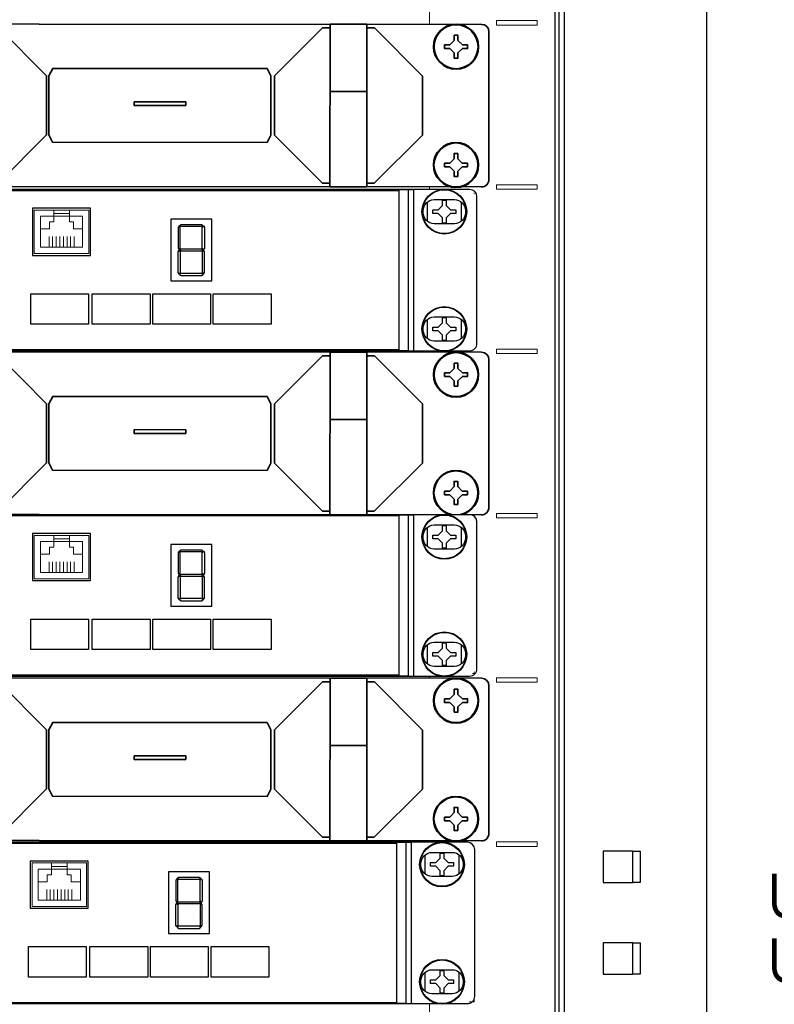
# Model space of a CAD drawing. Header units: millimetres. Extents: x 284 to 42354, y 172 to 67105.
# Tile 13 of 43: x 10225 to 12574, y 15155 to 18220. Entities that reach past the tile are written whole.
import ezdxf
from ezdxf.enums import TextEntityAlignment as Align

# ---------------------------------------------------------------- set-up
doc = ezdxf.new("R2010")
doc.units = ezdxf.units.MM
for name, color, linetype, lineweight in [('2DE_BKT_pp', 7, 'Continuous', 35), ('2DE_OBJ_BKT-pp', 93, 'Continuous', 25), ('2DE_TXT', 53, 'Continuous', 15), ('CP_DETAL', 33, 'Continuous', 9)]:
    doc.layers.add(name, color=color, linetype=linetype, lineweight=lineweight)
doc.layers.add('CP_WIPEOUT', color=7, linetype='Continuous')
doc.styles.add('CP_ATTR', font='ARIAL.TTF')

# ---------------------------------------------------------------- blocks, each defined once
blk = doc.blocks.new('2d_bkt_switchward_1_08_52m2dvd')
for points in [[(560, 1940.5), (560, 49.5), (600, 49.5), (600, 1940.5), (560, 1940.5)], [(559, 60), (559, 1930), (559, 1930)], [(561.5, 49.55), (561.5, 1931.51), (561.5, 1931.51)], [(580, 1081.5), (572, 1081.5), (572, 1073), (580, 1073), (580, 1081.5), (582, 1081.5), (582, 1073), (580, 1073)], [(580, 1056.75), (572, 1056.75), (572, 1048.25), (580, 1048.25), (580, 1056.75), (582, 1056.75), (582, 1048.25), (580, 1048.25)]]:
    blk.add_lwpolyline(points)
at = {"layer": 'CP_DETAL'}
for points in [[(525, 60), (525, 1930), (525, 1930)], [(543.1, 1306.25), (554.1, 1306.25), (554.1, 1305.05), (543.1, 1305.05), (543.1, 1306.25)], [(527.9, 1294.7), (537.1, 1294.7), (537.1, 1303.9), (527.9, 1303.9), (527.9, 1294.7)], [(527.9, 1278.83), (537.1, 1278.83), (537.1, 1288.02), (527.9, 1288.02), (527.9, 1278.83)], [(527.9, 1262.95), (537.1, 1262.95), (537.1, 1272.15), (527.9, 1272.15), (527.9, 1262.95)], [(543.1, 1261.8), (554.1, 1261.8), (554.1, 1260.6), (543.1, 1260.6), (543.1, 1261.8)], [(527.9, 1250.25), (537.1, 1250.25), (537.1, 1259.45), (527.9, 1259.45), (527.9, 1250.25)], [(527.9, 1234.38), (537.1, 1234.38), (537.1, 1243.58), (527.9, 1243.58), (527.9, 1234.38)], [(527.9, 1218.5), (537.1, 1218.5), (537.1, 1227.7), (527.9, 1227.7), (527.9, 1218.5)], [(527.9, 1205.8), (537.1, 1205.8), (537.1, 1215), (527.9, 1215), (527.9, 1205.8)], [(543.1, 1217.35), (554.1, 1217.35), (554.1, 1216.15), (543.1, 1216.15), (543.1, 1217.35)], [(527.9, 1189.93), (537.1, 1189.93), (537.1, 1199.13), (527.9, 1199.13), (527.9, 1189.93)], [(527.9, 1174.05), (537.1, 1174.05), (537.1, 1183.25), (527.9, 1183.25), (527.9, 1174.05)], [(543.1, 1172.9), (554.1, 1172.9), (554.1, 1171.7), (543.1, 1171.7), (543.1, 1172.9)], [(527.9, 1161.35), (537.1, 1161.35), (537.1, 1170.55), (527.9, 1170.55), (527.9, 1161.35)], [(527.9, 1145.48), (537.1, 1145.48), (537.1, 1154.68), (527.9, 1154.68), (527.9, 1145.48)], [(527.9, 1129.6), (537.1, 1129.6), (537.1, 1138.8), (527.9, 1138.8), (527.9, 1129.6)], [(543.1, 1128.45), (554.1, 1128.45), (554.1, 1127.25), (543.1, 1127.25), (543.1, 1128.45)], [(527.9, 1116.9), (537.1, 1116.9), (537.1, 1126.1), (527.9, 1126.1), (527.9, 1116.9)], [(527.9, 1101.03), (537.1, 1101.03), (537.1, 1110.23), (527.9, 1110.23), (527.9, 1101.03)], [(527.9, 1085.15), (537.1, 1085.15), (537.1, 1094.35), (527.9, 1094.35), (527.9, 1085.15)], [(543.1, 1084), (554.1, 1084), (554.1, 1082.8), (543.1, 1082.8), (543.1, 1084)], [(527.9, 1072.45), (537.1, 1072.45), (537.1, 1081.65), (527.9, 1081.65), (527.9, 1072.45)], [(527.9, 1056.58), (537.1, 1056.58), (537.1, 1065.78), (527.9, 1065.78), (527.9, 1056.58)], [(527.9, 1040.7), (537.1, 1040.7), (537.1, 1049.9), (527.9, 1049.9), (527.9, 1040.7)]]:
    blk.add_lwpolyline(points, dxfattribs=at)
at = {"style": 'CP_ATTR', "flags": 9}
for tag in ['ARTICLE', 'PRODUCT-TYPE', 'PRODUCER', 'CHARACTER', 'OTHER']:
    blk.add_attdef(tag, text='', height=0.00005, dxfattribs=at).set_placement((67.41, 67.69), align=Align.MIDDLE_LEFT)
at = {"layer": '2DE_TXT', "style": 'CP_ATTR', "width": 0.8}
for tag, p in [('NAME', (-3.39, 2020.54)), ('ORDER-NO', (-3.39, 2002.94))]:
    blk.add_attdef(tag, text='', height=10, dxfattribs=at).set_placement(p, align=Align.MIDDLE_LEFT)
blk = doc.blocks.new('2hpn_bkt_138_5sy0dho')
blk.add_wipeout([(-8.9, 3.51), (-6.9, 6.05), (471.7, 6.05), (473.7, 4.05), (473.7, -35.95), (471.7, -37.95), (-6.9, -37.95), (-8.9, -36.05)]).dxf.layer = 'CP_WIPEOUT'
for p, q in [((460.2, -2.63), (460.2, 2.62)), ((469.4, 2.63), (469.4, -2.63)), ((460.2, -34.63), (460.2, -29.38)), ((469.4, -29.37), (469.4, -34.63))]:
    blk.add_line(p, q)
for points in [[(-6.9, -37.95), (-6.9, -37.95), (-6.9, -37.95), (-6.9, -37.95), (471.7, -37.95), (471.7, -37.95), (471.7, -37.95, 0.41425), (473.7, -35.95), (473.7, -35.95), (473.7, 4.05, 0.414021), (471.7, 6.05), (471.7, 6.05), (-6.9, 6.05, 0.457803), (-8.9, 4.05), (-8.9, 4.05), (-8.9, -36.05, 0.414214), (-6.9, -37.95), (-6.9, -37.95)], [(462.05, 3.3), (462.05, 3.3), (467.55, 3.3, -0.401538), (470.55, 0.3), (470.55, 0.3), (470.55, -0.3, -0.401538), (467.55, -3.3), (467.55, -3.3), (462.05, -3.3, -0.401538), (459.05, -0.3), (459.05, -0.3), (459.05, 0.2, -0.409645), (462.05, 3.3), (462.05, 3.3)], [(462.05, -28.7), (462.05, -28.7), (467.55, -28.7, -0.401538), (470.55, -31.7), (470.55, -31.7), (470.55, -32.3, -0.401538), (467.55, -35.3), (467.55, -35.3), (462.05, -35.3, -0.401538), (459.05, -32.3), (459.05, -32.3), (459.05, -31.8, -0.409645), (462.05, -28.7), (462.05, -28.7)]]:
    blk.add_lwpolyline(points, format="xyb")
for points in [[(430.7, 6.05), (430.7, -37.95), (440.7, -37.95)], [(430.7, 6.05), (440.7, 6.05), (440.7, -37.95)], [(339.05, 5.05), (341.05, 5.05), (354.05, -7.95), (354.05, -23.95), (341.05, -36.95), (339.05, -36.95)], [(430.7, 5.05), (428.7, 5.05), (415.7, -7.95), (415.7, -23.95), (428.7, -36.95), (430.7, -36.95)], [(440.7, 5.05), (442.7, 5.05), (455.7, -7.95), (455.7, -23.95), (442.7, -36.95), (440.7, -36.95)], [(354.7, -23.95), (354.7, -7.95), (355.7, -5.95), (413.7, -5.95), (414.7, -7.95), (414.7, -23.95)], [(354.7, -7.95), (354.7, -23.95), (355.7, -25.95), (413.7, -25.95), (414.7, -23.95), (414.7, -7.95)], [(430.7, -12.12), (440.7, -12.12)]]:
    blk.add_lwpolyline(points)
blk.add_lwpolyline([(377.7, -14.95), (391.7, -14.95), (391.7, -15.95), (377.7, -15.95)], close=True)
at = {"linetype": 'ByBlock', "style": 'CP_ATTR', "flags": 9}
for tag in ['ARTICLE', 'PRODUCER']:
    blk.add_attdef(tag, text='', height=0.00005, dxfattribs=at).set_placement((0, 0), align=Align.MIDDLE_LEFT)
for points in [[(464.8, 5.95), (463.26, 5.75), (461.82, 5.15), (460.59, 4.21), (459.65, 2.97), (459.05, 1.54), (458.85, 0), (459.05, -1.54), (459.65, -2.98), (460.59, -4.21), (461.82, -5.15), (463.26, -5.75), (464.8, -5.95), (466.34, -5.75), (467.77, -5.15), (469.01, -4.21), (469.95, -2.98), (470.55, -1.54), (470.75, 0), (470.55, 1.54), (469.95, 2.97), (469.01, 4.21), (467.77, 5.15), (466.34, 5.75)], [(464.8, -26.05), (463.26, -26.25), (461.83, -26.85), (460.59, -27.79), (459.65, -29.02), (459.05, -30.46), (458.85, -32), (459.05, -33.54), (459.65, -34.97), (460.59, -36.21), (461.83, -37.15), (463.26, -37.75), (464.8, -37.95), (466.34, -37.75), (467.78, -37.15), (469.01, -36.21), (469.95, -34.97), (470.55, -33.54), (470.75, -32), (470.55, -30.46), (469.95, -29.02), (469.01, -27.79), (467.78, -26.85), (466.34, -26.25)]]:
    blk.add_wipeout(points).dxf.layer = 'CP_WIPEOUT'
for points in [[(461.7, 0.5), (463.1, 0.5), (464.3, 1.7), (464.3, 3.1), (465.3, 3.1), (465.3, 1.7), (466.5, 0.5), (467.9, 0.5), (467.9, -0.5), (466.5, -0.5), (465.3, -1.7), (465.3, -3.1), (464.3, -3.1), (464.3, -1.7), (463.1, -0.5), (461.7, -0.5), (461.7, 0.5)], [(461.7, -31.5), (463.1, -31.5), (464.3, -30.3), (464.3, -28.9), (465.3, -28.9), (465.3, -30.3), (466.5, -31.5), (467.9, -31.5), (467.9, -32.5), (466.5, -32.5), (465.3, -33.7), (465.3, -35.1), (464.3, -35.1), (464.3, -33.7), (463.1, -32.5), (461.7, -32.5), (461.7, -31.5)]]:
    blk.add_lwpolyline(points)
for centre, radius in [((464.8, 0), 6.1), ((464.8, 0), 5.95), ((464.8, -32), 6.1), ((464.8, -32), 5.95)]:
    blk.add_circle(centre, radius)
blk = doc.blocks.new('2d_n_bkt_1_204_zfg58ez')
at = {"layer": '2DE_TXT', "style": 'CP_ATTR', "width": 0.8}
for tag, p in [('NAME', (553.7, -8.55)), ('ORDER-NO', (553.7, -26.15))]:
    blk.add_attdef(tag, text='', height=12, dxfattribs=at).set_placement(p, align=Align.MIDDLE_LEFT)
blk.add_wipeout([(-6.9, 6.05), (471.7, 6.05), (473.7, 4.05), (473.7, -35.95), (471.7, -37.95), (-6.9, -37.95), (-8.9, -36.05), (-8.9, 4.05)]).dxf.layer = 'CP_WIPEOUT'
for p, q in [((454.9, 6.05), (456.38, 6.05)), ((456.38, 6.05), (456.38, -37.95))]:
    blk.add_line(p, q)
for points in [[(9.9, 6.05), (454.9, 6.05), (454.9, -37.95), (9.9, -37.95)], [(368.32, 0.91), (352.55, 0.91), (352.55, -11.92), (368.32, -11.92)], [(390.2, -18.84), (401.43, -18.84), (401.43, -2.04), (390.2, -2.04)], [(392.21, -4.32), (392.21, -9.92), (392.51, -10.36), (392.51, -10.36), (392.81, -9.92), (392.81, -4.32), (392.51, -3.89), (392.51, -3.89)], [(393.02, -3.48), (398.62, -3.48), (399.05, -3.78), (399.05, -3.78), (398.62, -4.08), (393.02, -4.08), (392.58, -3.78), (392.58, -3.78)], [(399.43, -4.32), (399.43, -9.92), (399.13, -10.36), (399.13, -10.36), (398.83, -9.92), (398.83, -4.32), (399.13, -3.89), (399.13, -3.89)], [(392.21, -16.59), (392.21, -10.98), (392.51, -10.55), (392.51, -10.55), (392.81, -10.98), (392.81, -16.59), (392.51, -17.02), (392.51, -17.02)], [(393.02, -10.15), (398.62, -10.15), (399.05, -10.45), (399.05, -10.45), (398.62, -10.75), (393.02, -10.75), (392.58, -10.45), (392.58, -10.45)], [(399.43, -16.59), (399.43, -10.98), (399.13, -10.55), (399.13, -10.55), (398.83, -10.98), (398.83, -16.59), (399.13, -17.02), (399.13, -17.02)], [(393.02, -17.42), (398.62, -17.42), (399.05, -17.13), (399.05, -17.13), (398.62, -16.83), (393.02, -16.83), (392.58, -17.13), (392.58, -17.13)], [(352.05, -22.39), (367.82, -22.39), (367.82, -30.71), (352.05, -30.71)], [(368.82, -22.39), (384.58, -22.39), (384.58, -30.71), (368.82, -30.71)], [(385.32, -22.39), (401.08, -22.39), (401.08, -30.71), (385.32, -30.71)], [(401.82, -22.39), (417.58, -22.39), (417.58, -30.71), (401.82, -30.71)]]:
    blk.add_lwpolyline(points, close=True)
blk.add_lwpolyline([(12.4, 5.8), (452.4, 5.8), (452.4, -37.7), (12.4, -37.7), (12.4, 5.8)])
at = {"layer": 'CP_DETAL'}
for p, q in [((357.03, -9.73), (357.03, -6.82)), ((358.01, -9.73), (358.01, -6.82)), ((358.99, -6.82), (358.99, -9.73)), ((359.97, -9.73), (359.97, -6.82)), ((360.95, -6.82), (360.95, -9.73)), ((361.94, -9.73), (361.94, -6.82)), ((362.92, -6.82), (362.92, -9.73)), ((363.9, -6.82), (363.9, -9.73))]:
    blk.add_line(p, q, dxfattribs=at)
at = {"layer": 'CP_DETAL', "flags": 128}
for points in [[(367.91, -11.44), (353.03, -11.44), (353.03, 0.43), (367.91, 0.43)], [(358.35, 0.43), (362.58, 0.43), (362.58, -0.52), (358.35, -0.52)]]:
    blk.add_lwpolyline(points, close=True, dxfattribs=at)
at = {"layer": 'CP_DETAL'}
for points in [[(358.35, 0.43), (358.35, -1.28), (354.74, -1.28), (354.74, -9.73), (366.2, -9.73), (366.2, -1.28), (362.58, -1.28), (362.58, 0.43)], [(354.74, -4.72), (357.17, -4.72), (357.17, -2.8), (358.35, -2.8), (358.35, -1.28), (362.58, -1.28), (362.58, -2.8), (363.71, -2.8), (363.71, -4.72), (366.2, -4.72)]]:
    blk.add_lwpolyline(points, dxfattribs=at)
at = {"style": 'CP_ATTR', "flags": 1}
for tag in ['ARTICLE', 'PRODUCT-TYPE', 'PRODUCER', 'CHARACTER', 'OTHER']:
    blk.add_attdef(tag, text='', height=0.00005, dxfattribs=at).set_placement((0, 0), align=Align.MIDDLE_LEFT)
for points in [[(464.8, 5.95), (463.26, 5.75), (461.82, 5.15), (460.59, 4.21), (459.65, 2.97), (459.05, 1.54), (458.85, 0), (459.05, -1.54), (459.65, -2.98), (460.59, -4.21), (461.82, -5.15), (463.26, -5.75), (464.8, -5.95), (466.34, -5.75), (467.77, -5.15), (469.01, -4.21), (469.95, -2.98), (470.55, -1.54), (470.75, 0), (470.55, 1.54), (469.95, 2.97), (469.01, 4.21), (467.77, 5.15), (466.34, 5.75)], [(464.8, -26.05), (463.26, -26.25), (461.83, -26.85), (460.59, -27.79), (459.65, -29.02), (459.05, -30.46), (458.85, -32), (459.05, -33.54), (459.65, -34.97), (460.59, -36.21), (461.83, -37.15), (463.26, -37.75), (464.8, -37.95), (466.34, -37.75), (467.78, -37.15), (469.01, -36.21), (469.95, -34.97), (470.55, -33.54), (470.75, -32), (470.55, -30.46), (469.95, -29.02), (469.01, -27.79), (467.78, -26.85), (466.34, -26.25)]]:
    blk.add_wipeout(points).dxf.layer = 'CP_WIPEOUT'
for p, q in [((460.2, -2.63), (460.2, 2.62)), ((469.4, 2.63), (469.4, -2.63)), ((460.2, -34.63), (460.2, -29.38)), ((469.4, -29.37), (469.4, -34.63))]:
    blk.add_line(p, q)
for points in [[(-6.9, -37.95), (-6.9, -37.95), (-6.9, -37.95), (-6.9, -37.95), (471.7, -37.95), (471.7, -37.95), (471.7, -37.95, 0.41425), (473.7, -35.95), (473.7, -35.95), (473.7, 4.05, 0.414021), (471.7, 6.05), (471.7, 6.05), (-6.9, 6.05, 0.457803), (-8.9, 4.05), (-8.9, 4.05), (-8.9, -36.05, 0.414214), (-6.9, -37.95), (-6.9, -37.95)], [(462.05, 3.3), (462.05, 3.3), (467.55, 3.3, -0.401538), (470.55, 0.3), (470.55, 0.3), (470.55, -0.3, -0.401538), (467.55, -3.3), (467.55, -3.3), (462.05, -3.3, -0.401538), (459.05, -0.3), (459.05, -0.3), (459.05, 0.2, -0.409645), (462.05, 3.3), (462.05, 3.3)], [(462.05, -28.7), (462.05, -28.7), (467.55, -28.7, -0.401538), (470.55, -31.7), (470.55, -31.7), (470.55, -32.3, -0.401538), (467.55, -35.3), (467.55, -35.3), (462.05, -35.3, -0.401538), (459.05, -32.3), (459.05, -32.3), (459.05, -31.8, -0.409645), (462.05, -28.7), (462.05, -28.7)]]:
    blk.add_lwpolyline(points, format="xyb")
for points in [[(461.7, 0.5), (463.1, 0.5), (464.3, 1.7), (464.3, 3.1), (465.3, 3.1), (465.3, 1.7), (466.5, 0.5), (467.9, 0.5), (467.9, -0.5), (466.5, -0.5), (465.3, -1.7), (465.3, -3.1), (464.3, -3.1), (464.3, -1.7), (463.1, -0.5), (461.7, -0.5), (461.7, 0.5)], [(461.7, -31.5), (463.1, -31.5), (464.3, -30.3), (464.3, -28.9), (465.3, -28.9), (465.3, -30.3), (466.5, -31.5), (467.9, -31.5), (467.9, -32.5), (466.5, -32.5), (465.3, -33.7), (465.3, -35.1), (464.3, -35.1), (464.3, -33.7), (463.1, -32.5), (461.7, -32.5), (461.7, -31.5)]]:
    blk.add_lwpolyline(points)
for centre, radius in [((464.8, 0), 6.1), ((464.8, 0), 5.95), ((464.8, -32), 6.1), ((464.8, -32), 5.95)]:
    blk.add_circle(centre, radius)
blk = doc.blocks.new('2d_n_bkt_1_202_ztdvsnz')
at = {"layer": '2DE_TXT', "style": 'CP_ATTR', "width": 0.8}
for tag, p in [('NAME', (553.7, -8.55)), ('ORDER-NO', (553.7, -26.15))]:
    blk.add_attdef(tag, text='', height=12, dxfattribs=at).set_placement(p, align=Align.MIDDLE_LEFT)
blk.add_wipeout([(-6.9, 6.05), (471.7, 6.05), (473.7, 4.05), (473.7, -35.95), (471.7, -37.95), (-6.9, -37.95), (-8.9, -36.05), (-8.9, 4.05)]).dxf.layer = 'CP_WIPEOUT'
for p, q in [((454.9, 6.05), (456.38, 6.05)), ((456.38, 6.05), (456.38, -37.95))]:
    blk.add_line(p, q)
for points in [[(9.9, 6.05), (454.9, 6.05), (454.9, -37.95), (9.9, -37.95)], [(368.32, 0.91), (352.55, 0.91), (352.55, -11.92), (368.32, -11.92)], [(390.2, -18.84), (401.43, -18.84), (401.43, -2.04), (390.2, -2.04)], [(392.21, -4.32), (392.21, -9.92), (392.51, -10.36), (392.51, -10.36), (392.81, -9.92), (392.81, -4.32), (392.51, -3.89), (392.51, -3.89)], [(393.02, -3.48), (398.62, -3.48), (399.05, -3.78), (399.05, -3.78), (398.62, -4.08), (393.02, -4.08), (392.58, -3.78), (392.58, -3.78)], [(399.43, -4.32), (399.43, -9.92), (399.13, -10.36), (399.13, -10.36), (398.83, -9.92), (398.83, -4.32), (399.13, -3.89), (399.13, -3.89)], [(392.21, -16.59), (392.21, -10.98), (392.51, -10.55), (392.51, -10.55), (392.81, -10.98), (392.81, -16.59), (392.51, -17.02), (392.51, -17.02)], [(393.02, -10.15), (398.62, -10.15), (399.05, -10.45), (399.05, -10.45), (398.62, -10.75), (393.02, -10.75), (392.58, -10.45), (392.58, -10.45)], [(399.43, -16.59), (399.43, -10.98), (399.13, -10.55), (399.13, -10.55), (398.83, -10.98), (398.83, -16.59), (399.13, -17.02), (399.13, -17.02)], [(393.02, -17.42), (398.62, -17.42), (399.05, -17.13), (399.05, -17.13), (398.62, -16.83), (393.02, -16.83), (392.58, -17.13), (392.58, -17.13)], [(352.05, -22.39), (367.82, -22.39), (367.82, -30.71), (352.05, -30.71)], [(368.82, -22.39), (384.58, -22.39), (384.58, -30.71), (368.82, -30.71)], [(385.32, -22.39), (401.08, -22.39), (401.08, -30.71), (385.32, -30.71)], [(401.82, -22.39), (417.58, -22.39), (417.58, -30.71), (401.82, -30.71)]]:
    blk.add_lwpolyline(points, close=True)
blk.add_lwpolyline([(12.4, 5.8), (452.4, 5.8), (452.4, -37.7), (12.4, -37.7), (12.4, 5.8)])
at = {"layer": 'CP_DETAL'}
for p, q in [((357.03, -9.73), (357.03, -6.82)), ((358.01, -9.73), (358.01, -6.82)), ((358.99, -6.82), (358.99, -9.73)), ((359.97, -9.73), (359.97, -6.82)), ((360.95, -6.82), (360.95, -9.73)), ((361.94, -9.73), (361.94, -6.82)), ((362.92, -6.82), (362.92, -9.73)), ((363.9, -6.82), (363.9, -9.73))]:
    blk.add_line(p, q, dxfattribs=at)
at = {"layer": 'CP_DETAL', "flags": 128}
for points in [[(367.91, -11.44), (353.03, -11.44), (353.03, 0.43), (367.91, 0.43)], [(358.35, 0.43), (362.58, 0.43), (362.58, -0.52), (358.35, -0.52)]]:
    blk.add_lwpolyline(points, close=True, dxfattribs=at)
at = {"layer": 'CP_DETAL'}
for points in [[(358.35, 0.43), (358.35, -1.28), (354.74, -1.28), (354.74, -9.73), (366.2, -9.73), (366.2, -1.28), (362.58, -1.28), (362.58, 0.43)], [(354.74, -4.72), (357.17, -4.72), (357.17, -2.8), (358.35, -2.8), (358.35, -1.28), (362.58, -1.28), (362.58, -2.8), (363.71, -2.8), (363.71, -4.72), (366.2, -4.72)]]:
    blk.add_lwpolyline(points, dxfattribs=at)
at = {"style": 'CP_ATTR', "flags": 1}
for tag in ['ARTICLE', 'PRODUCT-TYPE', 'PRODUCER', 'CHARACTER', 'OTHER']:
    blk.add_attdef(tag, text='', height=0.00005, dxfattribs=at).set_placement((0, 0), align=Align.MIDDLE_LEFT)
for points in [[(464.8, 5.95), (463.26, 5.75), (461.82, 5.15), (460.59, 4.21), (459.65, 2.97), (459.05, 1.54), (458.85, 0), (459.05, -1.54), (459.65, -2.98), (460.59, -4.21), (461.82, -5.15), (463.26, -5.75), (464.8, -5.95), (466.34, -5.75), (467.77, -5.15), (469.01, -4.21), (469.95, -2.98), (470.55, -1.54), (470.75, 0), (470.55, 1.54), (469.95, 2.97), (469.01, 4.21), (467.77, 5.15), (466.34, 5.75)], [(464.8, -26.05), (463.26, -26.25), (461.83, -26.85), (460.59, -27.79), (459.65, -29.02), (459.05, -30.46), (458.85, -32), (459.05, -33.54), (459.65, -34.97), (460.59, -36.21), (461.83, -37.15), (463.26, -37.75), (464.8, -37.95), (466.34, -37.75), (467.78, -37.15), (469.01, -36.21), (469.95, -34.97), (470.55, -33.54), (470.75, -32), (470.55, -30.46), (469.95, -29.02), (469.01, -27.79), (467.78, -26.85), (466.34, -26.25)]]:
    blk.add_wipeout(points).dxf.layer = 'CP_WIPEOUT'
for p, q in [((460.2, -2.63), (460.2, 2.62)), ((469.4, 2.63), (469.4, -2.63)), ((460.2, -34.63), (460.2, -29.38)), ((469.4, -29.37), (469.4, -34.63))]:
    blk.add_line(p, q)
for points in [[(-6.9, -37.95), (-6.9, -37.95), (-6.9, -37.95), (-6.9, -37.95), (471.7, -37.95), (471.7, -37.95), (471.7, -37.95, 0.41425), (473.7, -35.95), (473.7, -35.95), (473.7, 4.05, 0.414021), (471.7, 6.05), (471.7, 6.05), (-6.9, 6.05, 0.457803), (-8.9, 4.05), (-8.9, 4.05), (-8.9, -36.05, 0.414214), (-6.9, -37.95), (-6.9, -37.95)], [(462.05, 3.3), (462.05, 3.3), (467.55, 3.3, -0.401538), (470.55, 0.3), (470.55, 0.3), (470.55, -0.3, -0.401538), (467.55, -3.3), (467.55, -3.3), (462.05, -3.3, -0.401538), (459.05, -0.3), (459.05, -0.3), (459.05, 0.2, -0.409645), (462.05, 3.3), (462.05, 3.3)], [(462.05, -28.7), (462.05, -28.7), (467.55, -28.7, -0.401538), (470.55, -31.7), (470.55, -31.7), (470.55, -32.3, -0.401538), (467.55, -35.3), (467.55, -35.3), (462.05, -35.3, -0.401538), (459.05, -32.3), (459.05, -32.3), (459.05, -31.8, -0.409645), (462.05, -28.7), (462.05, -28.7)]]:
    blk.add_lwpolyline(points, format="xyb")
for points in [[(461.7, 0.5), (463.1, 0.5), (464.3, 1.7), (464.3, 3.1), (465.3, 3.1), (465.3, 1.7), (466.5, 0.5), (467.9, 0.5), (467.9, -0.5), (466.5, -0.5), (465.3, -1.7), (465.3, -3.1), (464.3, -3.1), (464.3, -1.7), (463.1, -0.5), (461.7, -0.5), (461.7, 0.5)], [(461.7, -31.5), (463.1, -31.5), (464.3, -30.3), (464.3, -28.9), (465.3, -28.9), (465.3, -30.3), (466.5, -31.5), (467.9, -31.5), (467.9, -32.5), (466.5, -32.5), (465.3, -33.7), (465.3, -35.1), (464.3, -35.1), (464.3, -33.7), (463.1, -32.5), (461.7, -32.5), (461.7, -31.5)]]:
    blk.add_lwpolyline(points)
for centre, radius in [((464.8, 0), 6.1), ((464.8, 0), 5.95), ((464.8, -32), 6.1), ((464.8, -32), 5.95)]:
    blk.add_circle(centre, radius)

msp = doc.modelspace()

# ---------------------------------------------------------------- block references
at = {"layer": '2DE_OBJ_BKT-pp', "xscale": 11.50760455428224, "yscale": 11.50760455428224, "zscale": 11.50760455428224}
msp.add_blockref('2d_bkt_switchward_1_08_52m2dvd', (5459.3, 3185.8, 41413.7), dxfattribs=at)

# ---------------------------------------------------------------- next in the draw order: block references
at = {"layer": '2DE_BKT_pp', "xscale": 11.50760455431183, "yscale": 11.50760455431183, "zscale": 11.50760455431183, "rotation": 359.9585277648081}
for p in [(6234.5, 18140.2, 41413.7), (6234.5, 17119.1, 41413.7), (6234.5, 16103.9, 41413.7)]:
    msp.add_blockref('2hpn_bkt_138_5sy0dho', p, dxfattribs=at)

# ---------------------------------------------------------------- next in the draw order: block references
at = {"layer": '2DE_OBJ_BKT-pp', "xscale": 11.41779744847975, "yscale": 11.41779744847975, "zscale": 11.41779744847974, "rotation": 359.9997665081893}
for p in [(6239.7, 17622.8, 41413.7), (6239.7, 16609.9, 41413.7)]:
    msp.add_blockref('2d_n_bkt_1_202_ztdvsnz', p, dxfattribs=at)
at = {"layer": '2DE_OBJ_BKT-pp', "xscale": 11.41779744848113, "yscale": 11.41779744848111, "zscale": 11.41779744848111, "rotation": 359.999766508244}
msp.add_blockref('2d_n_bkt_1_204_zfg58ez', (6232.6, 15590, 41413.7), dxfattribs=at).add_auto_attribs({'ORDER-NO': 'UA 48 port z PoE wg opisu', 'NAME': 'Urządzenie aktywne 48 portów z PoE'})

doc.saveas('drawing.dxf')
